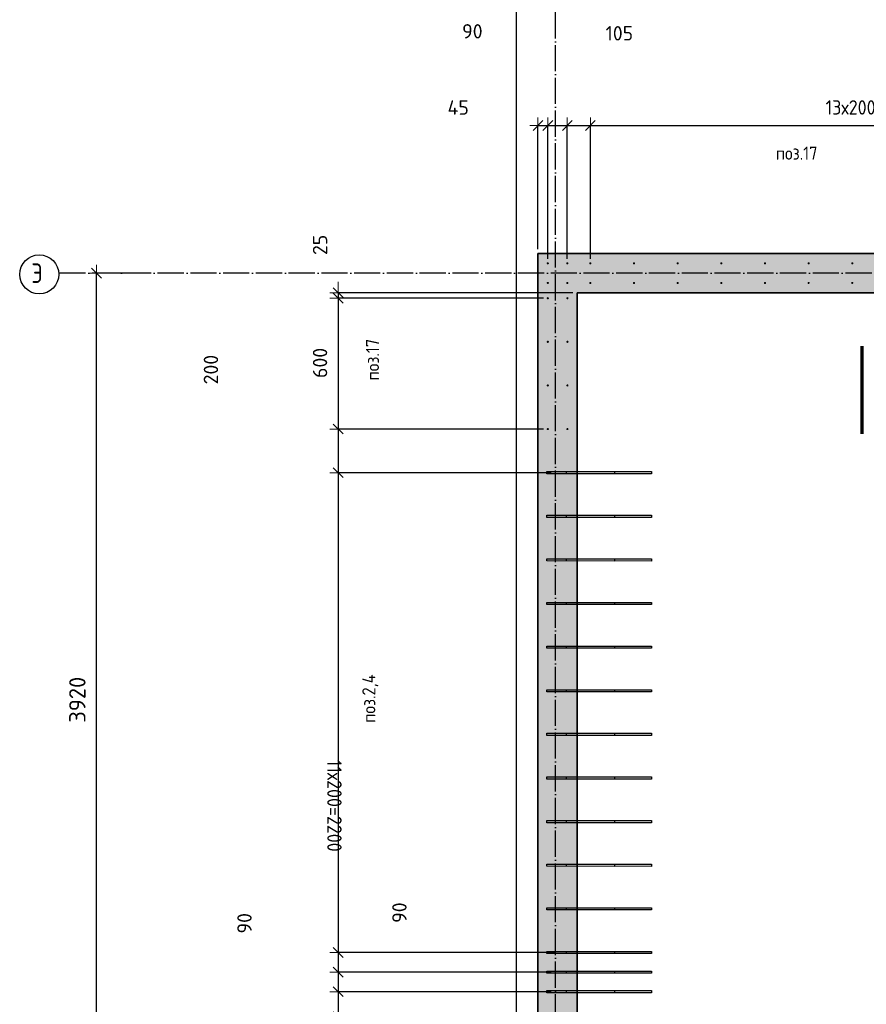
# Model space of a CAD drawing. Header units: millimetres. Extents: x 6386 to 94758, y 48049 to 71352.
# Tile 8 of 38: x 35945 to 39824, y 57827 to 62342. Entities that reach past the tile are written whole.
import ezdxf

# ---------------------------------------------------------------- set-up
doc = ezdxf.new("R2010")
doc.units = ezdxf.units.MM
doc.header["$PDMODE"] = 65
for name, pattern in [('______11', [150, 120, -15, 0, -15]), ('______3', [150, 120, -30]), ('______5', [330, 240, -30, 30, -30])]:
    doc.linetypes.add(name, pattern=pattern)
for name, color, linetype, lineweight in [('Standard', 7, 'Continuous', 25), ('Арм.стержн. вертикальными 1', 22, 'Continuous', 35), ('Балка_ общее', 7, '______3', 13), ('Обозначение разреза_ общее', 7, 'Continuous', 25), ('Размерная линия_ общее', 7, 'Continuous', 13)]:
    doc.layers.add(name, color=color, linetype=linetype, lineweight=lineweight)
doc.layers.add('Осевая линия_ общее', color=7, linetype='______5', lineweight=13, true_color=0xa0a0a0)
doc.styles.add('ISOCPEUR', font='ISOCPEUR')
doc.dimstyles.new('DIMSTYLE_3', dxfattribs={"dimtxt": 66, "dimasz": 75, "dimexe": 0, "dimexo": 0, "dimgap": 33, "dimtad": 2, "dimdec": 0, "dimrnd": 5, "dimzin": 12, "dimdsep": 46, "dimtxsty": 'ISOCPEUR', "dimblk1": 'ALL_ML_STRICH', "dimblk2": 'ALL_ML_STRICH', "dimsah": 1, "dimcen": 0, "dimclrd": 7, "dimclre": 256, "dimclrt": 7, "dimadec": 0, "dimazin": 0, "dimtfac": 1, "dimtdec": 0, "dimtix": 1, "dimtmove": 2, "dimatfit": 3, "dimfxl": 0, "dimtvp": 1.2, "dimtzin": 0, "dimlwd": 0, "dimlwe": -3, "dimarcsym": 0})
doc.dimstyles.new('DIMSTYLE_6', dxfattribs={"dimtxt": 75, "dimasz": 75, "dimexe": 0, "dimexo": 0, "dimgap": 37.5, "dimtad": 2, "dimdec": 0, "dimrnd": 5, "dimzin": 12, "dimdsep": 46, "dimtxsty": 'ISOCPEUR', "dimblk1": 'ALL_ML_STRICH', "dimblk2": 'ALL_ML_STRICH', "dimsah": 1, "dimcen": 0, "dimclrd": 7, "dimclre": 256, "dimclrt": 7, "dimadec": 0, "dimazin": 0, "dimtfac": 1, "dimtdec": 0, "dimtix": 1, "dimtmove": 2, "dimatfit": 3, "dimfxl": 0, "dimtzin": 0, "dimlwd": 0, "dimlwe": -3, "dimarcsym": 0})
doc.dimstyles.new('DIMSTYLE_7', dxfattribs={"dimtxt": 66, "dimasz": 75, "dimexe": 0, "dimexo": 0, "dimgap": 33, "dimtad": 2, "dimdec": 0, "dimrnd": 5, "dimzin": 12, "dimdsep": 46, "dimtxsty": 'ISOCPEUR', "dimblk1": 'ALL_ML_STRICH', "dimblk2": 'ALL_ML_STRICH', "dimsah": 1, "dimcen": 0, "dimclrd": 7, "dimclre": 256, "dimclrt": 7, "dimadec": 0, "dimazin": 0, "dimtfac": 1, "dimtdec": 0, "dimtix": 1, "dimtmove": 2, "dimatfit": 3, "dimfxl": 0, "dimtzin": 0, "dimlwd": 0, "dimlwe": -3, "dimarcsym": 0})

# ---------------------------------------------------------------- blocks, each defined once
blk = doc.blocks.new('ALL_ML_STRICH')
at = {"color": 0, "linetype": 'ByBlock', "lineweight": -2}
for p, q in [((-1, 0), (0.5, 0)), ((-0.3, -0.3), (0.3, 0.3)), ((0, -0.5), (0, 0.5))]:
    blk.add_line(p, q, dxfattribs=at)
blk = doc.blocks.new('*D23')
at = {"layer": 'DEFPOINTS', "color": 7, "linetype": 'Continuous', "lineweight": 13, "transparency": 33554687}
for p in [(36463.5, 61180), (36296.9, 57260), (36374.1, 57260)]:
    blk.add_point(p, dxfattribs=at)
at = {"layer": 'Балка_ общее', "color": 251, "linetype": 'Continuous', "lineweight": -2, "true_color": 0x656565, "transparency": 33554687}
for p, q in [((36453.5, 61180), (36296.9, 61180)), ((36364.1, 57260), (36296.9, 57260))]:
    blk.add_line(p, q, dxfattribs=at)
at = {"layer": 'Балка_ общее', "color": 7, "linetype": 'Continuous', "lineweight": -2, "transparency": 33554687}
blk.add_line((36296.9, 57260), (36296.9, 61180), dxfattribs=at)
at = {"layer": 'Балка_ общее', "color": 7, "linetype": 'Continuous', "lineweight": 13, "transparency": 33554687, "xscale": 75, "yscale": 75, "zscale": 75}
for p, rotation in [((36296.9, 61180), 90), ((36296.9, 57260), 270)]:
    blk.add_blockref('ALL_ML_STRICH', p, dxfattribs=dict(at, rotation=rotation))
at = {"layer": 'Балка_ общее', "color": 7, "linetype": 'Continuous', "lineweight": 13, "transparency": 33554687, "insert": (36209.4, 59223.7), "char_height": 75, "width": 300, "attachment_point": 5, "rotation": 90, "style": 'ISOCPEUR'}
blk.add_mtext('\\A1;{3920}', dxfattribs=at)
blk = doc.blocks.new('*D59')
at = {"layer": 'DEFPOINTS', "color": 7, "linetype": 'Continuous', "lineweight": 13, "transparency": 33554687}
for p in [(38320, 61856.8), (38320, 61270), (38365, 61225)]:
    blk.add_point(p, dxfattribs=at)
at = {"layer": 'Размерная линия_ общее', "color": 253, "linetype": 'Continuous', "lineweight": -2, "true_color": 0xa0a0a0, "transparency": 33554687}
for p, q in [((38320, 61290), (38320, 61856.8)), ((38365, 61245), (38365, 61856.8))]:
    blk.add_line(p, q, dxfattribs=at)
at = {"layer": 'Размерная линия_ общее', "color": 7, "linetype": 'Continuous', "lineweight": -2, "transparency": 33554687}
blk.add_line((38320, 61856.8), (38365, 61856.8), dxfattribs=at)
at = {"layer": 'Размерная линия_ общее', "color": 7, "linetype": 'Continuous', "lineweight": 13, "transparency": 33554687, "xscale": 75, "yscale": 75, "zscale": 75, "rotation": 180}
blk.add_blockref('ALL_ML_STRICH', (38320, 61856.8), dxfattribs=at)
at = {"layer": 'Размерная линия_ общее', "color": 7, "linetype": 'Continuous', "lineweight": 13, "transparency": 33554687, "xscale": 75, "yscale": 75, "zscale": 75}
blk.add_blockref('ALL_ML_STRICH', (38365, 61856.8), dxfattribs=at)
at = {"layer": 'Размерная линия_ общее', "color": 7, "linetype": 'Continuous', "lineweight": 13, "transparency": 33554687, "insert": (37954.5, 61939.3), "char_height": 66, "width": 132, "attachment_point": 5, "style": 'ISOCPEUR'}
blk.add_mtext('\\A1;{45}', dxfattribs=at)
blk = doc.blocks.new('*D60')
at = {"layer": 'DEFPOINTS', "color": 7, "linetype": 'Continuous', "lineweight": 13, "transparency": 33554687}
for p in [(38365, 61856.8), (38365, 61225), (38454.5, 61225)]:
    blk.add_point(p, dxfattribs=at)
at = {"layer": 'Размерная линия_ общее', "color": 253, "linetype": 'Continuous', "lineweight": -2, "true_color": 0xa0a0a0, "transparency": 33554687}
for p, q in [((38365, 61245), (38365, 61856.8)), ((38454.5, 61245), (38454.5, 61856.8))]:
    blk.add_line(p, q, dxfattribs=at)
at = {"layer": 'Размерная линия_ общее', "color": 7, "linetype": 'Continuous', "lineweight": -2, "transparency": 33554687}
blk.add_line((38365, 61856.8), (38454.5, 61856.8), dxfattribs=at)
at = {"layer": 'Размерная линия_ общее', "color": 7, "linetype": 'Continuous', "lineweight": 13, "transparency": 33554687, "xscale": 75, "yscale": 75, "zscale": 75, "rotation": 180}
blk.add_blockref('ALL_ML_STRICH', (38365, 61856.8), dxfattribs=at)
at = {"layer": 'Размерная линия_ общее', "color": 7, "linetype": 'Continuous', "lineweight": 13, "transparency": 33554687, "xscale": 75, "yscale": 75, "zscale": 75}
blk.add_blockref('ALL_ML_STRICH', (38454.5, 61856.8), dxfattribs=at)
at = {"layer": 'Размерная линия_ общее', "color": 7, "linetype": 'Continuous', "lineweight": 13, "transparency": 33554687, "insert": (38019.3, 62288.8), "char_height": 66, "width": 132, "attachment_point": 5, "style": 'ISOCPEUR'}
blk.add_mtext('\\A1;{90}', dxfattribs=at)
blk = doc.blocks.new('*D61')
at = {"layer": 'DEFPOINTS', "color": 7, "linetype": 'Continuous', "lineweight": 13, "transparency": 33554687}
for p in [(38454.5, 61856.8), (38454.5, 61225), (38560, 61225)]:
    blk.add_point(p, dxfattribs=at)
at = {"layer": 'Размерная линия_ общее', "color": 253, "linetype": 'Continuous', "lineweight": -2, "true_color": 0xa0a0a0, "transparency": 33554687}
for p, q in [((38454.5, 61245), (38454.5, 61856.8)), ((38560, 61245), (38560, 61856.8))]:
    blk.add_line(p, q, dxfattribs=at)
at = {"layer": 'Размерная линия_ общее', "color": 7, "linetype": 'Continuous', "lineweight": -2, "transparency": 33554687}
blk.add_line((38454.5, 61856.8), (38560, 61856.8), dxfattribs=at)
at = {"layer": 'Размерная линия_ общее', "color": 7, "linetype": 'Continuous', "lineweight": 13, "transparency": 33554687, "xscale": 75, "yscale": 75, "zscale": 75, "rotation": 180}
blk.add_blockref('ALL_ML_STRICH', (38454.5, 61856.8), dxfattribs=at)
at = {"layer": 'Размерная линия_ общее', "color": 7, "linetype": 'Continuous', "lineweight": 13, "transparency": 33554687, "xscale": 75, "yscale": 75, "zscale": 75}
blk.add_blockref('ALL_ML_STRICH', (38560, 61856.8), dxfattribs=at)
at = {"layer": 'Размерная линия_ общее', "color": 7, "linetype": 'Continuous', "lineweight": 13, "transparency": 33554687, "insert": (38693, 62279.8), "char_height": 66, "width": 198, "attachment_point": 5, "style": 'ISOCPEUR'}
blk.add_mtext('\\A1;{105}', dxfattribs=at)
blk = doc.blocks.new('*D62')
at = {"layer": 'DEFPOINTS', "color": 7, "linetype": 'Continuous', "lineweight": 13, "transparency": 33554687}
for p in [(38560, 61856.8), (38560, 61225), (41160, 61225)]:
    blk.add_point(p, dxfattribs=at)
at = {"layer": 'Размерная линия_ общее', "color": 253, "linetype": 'Continuous', "lineweight": -2, "true_color": 0xa0a0a0, "transparency": 33554687}
for p, q in [((38560, 61245), (38560, 61856.8)), ((41160, 61245), (41160, 61856.8))]:
    blk.add_line(p, q, dxfattribs=at)
at = {"layer": 'Размерная линия_ общее', "color": 7, "linetype": 'Continuous', "lineweight": -2, "transparency": 33554687}
blk.add_line((38560, 61856.8), (41160, 61856.8), dxfattribs=at)
at = {"layer": 'Размерная линия_ общее', "color": 7, "linetype": 'Continuous', "lineweight": 13, "transparency": 33554687, "xscale": 75, "yscale": 75, "zscale": 75, "rotation": 180}
blk.add_blockref('ALL_ML_STRICH', (38560, 61856.8), dxfattribs=at)
at = {"layer": 'Размерная линия_ общее', "color": 7, "linetype": 'Continuous', "lineweight": 13, "transparency": 33554687, "xscale": 75, "yscale": 75, "zscale": 75}
blk.add_blockref('ALL_ML_STRICH', (41160, 61856.8), dxfattribs=at)
at = {"layer": 'Размерная линия_ общее', "color": 7, "linetype": 'Continuous', "lineweight": 13, "transparency": 33554687, "insert": (39638, 61972.8), "char_height": 66, "width": 3.3, "attachment_point": 1, "line_spacing_factor": 0.60241, "style": 'ISOCPEUR'}
blk.add_mtext('\\W0.91;13х200=2600', dxfattribs=at)
blk = doc.blocks.new('*D67')
at = {"layer": 'DEFPOINTS', "color": 7, "linetype": 'Continuous', "lineweight": 13, "transparency": 33554687}
for p in [(37404.4, 61090), (38500, 61090), (38365.1, 61065)]:
    blk.add_point(p, dxfattribs=at)
at = {"layer": 'Размерная линия_ общее', "color": 253, "linetype": 'Continuous', "lineweight": -2, "true_color": 0xa0a0a0, "transparency": 33554687}
for p, q in [((38480, 61090), (37404.4, 61090)), ((38345.1, 61065), (37404.4, 61065))]:
    blk.add_line(p, q, dxfattribs=at)
at = {"layer": 'Размерная линия_ общее', "color": 7, "linetype": 'Continuous', "lineweight": -2, "transparency": 33554687}
blk.add_line((37404.4, 61090), (37404.4, 61065), dxfattribs=at)
at = {"layer": 'Размерная линия_ общее', "color": 7, "linetype": 'Continuous', "lineweight": 13, "transparency": 33554687, "xscale": 75, "yscale": 75, "zscale": 75}
for p, rotation in [((37404.4, 61065), 270), ((37404.4, 61090), 90)]:
    blk.add_blockref('ALL_ML_STRICH', p, dxfattribs=dict(at, rotation=rotation))
at = {"layer": 'Размерная линия_ общее', "color": 7, "linetype": 'Continuous', "lineweight": 13, "transparency": 33554687, "insert": (37321.4, 61309.6), "char_height": 66, "width": 132, "attachment_point": 5, "rotation": 90, "style": 'ISOCPEUR'}
blk.add_mtext('\\A1;{25}', dxfattribs=at)
blk = doc.blocks.new('*D68')
at = {"layer": 'DEFPOINTS', "color": 7, "linetype": 'Continuous', "lineweight": 13, "transparency": 33554687}
for p in [(37404.4, 61065), (38365.1, 61065), (38365.1, 60465)]:
    blk.add_point(p, dxfattribs=at)
at = {"layer": 'Размерная линия_ общее', "color": 253, "linetype": 'Continuous', "lineweight": -2, "true_color": 0xa0a0a0, "transparency": 33554687}
for p, q in [((38345.1, 61065), (37404.4, 61065)), ((38345.1, 60465), (37404.4, 60465))]:
    blk.add_line(p, q, dxfattribs=at)
at = {"layer": 'Размерная линия_ общее', "color": 7, "linetype": 'Continuous', "lineweight": -2, "transparency": 33554687}
blk.add_line((37404.4, 61065), (37404.4, 60465), dxfattribs=at)
at = {"layer": 'Размерная линия_ общее', "color": 7, "linetype": 'Continuous', "lineweight": 13, "transparency": 33554687, "xscale": 75, "yscale": 75, "zscale": 75}
for p, rotation in [((37404.4, 61065), 90), ((37404.4, 60465), 270)]:
    blk.add_blockref('ALL_ML_STRICH', p, dxfattribs=dict(at, rotation=rotation))
at = {"layer": 'Размерная линия_ общее', "color": 7, "linetype": 'Continuous', "lineweight": 13, "transparency": 33554687, "insert": (37321.4, 60768.3), "char_height": 66, "width": 198, "attachment_point": 5, "rotation": 90, "style": 'ISOCPEUR'}
blk.add_mtext('\\A1;{600}', dxfattribs=at)
blk = doc.blocks.new('*D69')
at = {"layer": 'DEFPOINTS', "color": 7, "linetype": 'Continuous', "lineweight": 13, "transparency": 33554687}
for p in [(37404.4, 60465), (38365.1, 60465), (38400, 60265)]:
    blk.add_point(p, dxfattribs=at)
at = {"layer": 'Размерная линия_ общее', "color": 253, "linetype": 'Continuous', "lineweight": -2, "true_color": 0xa0a0a0, "transparency": 33554687}
for p, q in [((38345.1, 60465), (37404.4, 60465)), ((38380, 60265), (37404.4, 60265))]:
    blk.add_line(p, q, dxfattribs=at)
at = {"layer": 'Размерная линия_ общее', "color": 7, "linetype": 'Continuous', "lineweight": -2, "transparency": 33554687}
blk.add_line((37404.4, 60465), (37404.4, 60265), dxfattribs=at)
at = {"layer": 'Размерная линия_ общее', "color": 7, "linetype": 'Continuous', "lineweight": 13, "transparency": 33554687, "xscale": 75, "yscale": 75, "zscale": 75}
for p, rotation in [((37404.4, 60465), 90), ((37404.4, 60265), 270)]:
    blk.add_blockref('ALL_ML_STRICH', p, dxfattribs=dict(at, rotation=rotation))
at = {"layer": 'Размерная линия_ общее', "color": 7, "linetype": 'Continuous', "lineweight": 13, "transparency": 33554687, "insert": (36821.4, 60737.6), "char_height": 66, "width": 198, "attachment_point": 5, "rotation": 90, "style": 'ISOCPEUR'}
blk.add_mtext('\\A1;{200}', dxfattribs=at)
blk = doc.blocks.new('*D70')
at = {"layer": 'DEFPOINTS', "color": 7, "linetype": 'Continuous', "lineweight": 13, "transparency": 33554687}
for p in [(37404.4, 60265), (38400, 60265), (38421, 58065)]:
    blk.add_point(p, dxfattribs=at)
at = {"layer": 'Размерная линия_ общее', "color": 253, "linetype": 'Continuous', "lineweight": -2, "true_color": 0xa0a0a0, "transparency": 33554687}
for p, q in [((38380, 60265), (37404.4, 60265)), ((38401, 58065), (37404.4, 58065))]:
    blk.add_line(p, q, dxfattribs=at)
at = {"layer": 'Размерная линия_ общее', "color": 7, "linetype": 'Continuous', "lineweight": -2, "transparency": 33554687}
blk.add_line((37404.4, 60265), (37404.4, 58065), dxfattribs=at)
at = {"layer": 'Размерная линия_ общее', "color": 7, "linetype": 'Continuous', "lineweight": 13, "transparency": 33554687, "xscale": 75, "yscale": 75, "zscale": 75}
for p, rotation in [((37404.4, 60265), 90), ((37404.4, 58065), 270)]:
    blk.add_blockref('ALL_ML_STRICH', p, dxfattribs=dict(at, rotation=rotation))
at = {"layer": 'Размерная линия_ общее', "color": 7, "linetype": 'Continuous', "lineweight": 13, "transparency": 33554687, "insert": (37420.4, 58949), "char_height": 66, "width": 3.3, "attachment_point": 1, "rotation": 270, "line_spacing_factor": 0.60241, "style": 'ISOCPEUR'}
blk.add_mtext('\\W0.91;11х200=2200', dxfattribs=at)
blk = doc.blocks.new('*D71')
at = {"layer": 'DEFPOINTS', "color": 7, "linetype": 'Continuous', "lineweight": 13, "transparency": 33554687}
for p in [(37404.4, 58065), (38421, 58065), (38400, 57974.5)]:
    blk.add_point(p, dxfattribs=at)
at = {"layer": 'Размерная линия_ общее', "color": 253, "linetype": 'Continuous', "lineweight": -2, "true_color": 0xa0a0a0, "transparency": 33554687}
for p, q in [((38401, 58065), (37404.4, 58065)), ((38380, 57974.5), (37404.4, 57974.5))]:
    blk.add_line(p, q, dxfattribs=at)
at = {"layer": 'Размерная линия_ общее', "color": 7, "linetype": 'Continuous', "lineweight": -2, "transparency": 33554687}
blk.add_line((37404.4, 58065), (37404.4, 57974.5), dxfattribs=at)
at = {"layer": 'Размерная линия_ общее', "color": 7, "linetype": 'Continuous', "lineweight": 13, "transparency": 33554687, "xscale": 75, "yscale": 75, "zscale": 75}
for p, rotation in [((37404.4, 58065), 90), ((37404.4, 57974.5), 270)]:
    blk.add_blockref('ALL_ML_STRICH', p, dxfattribs=dict(at, rotation=rotation))
at = {"layer": 'Размерная линия_ общее', "color": 7, "linetype": 'Continuous', "lineweight": 13, "transparency": 33554687, "insert": (37685.2, 58247.6), "char_height": 66, "width": 132, "attachment_point": 5, "rotation": 90, "style": 'ISOCPEUR'}
blk.add_mtext('\\A1;{90}', dxfattribs=at)
blk = doc.blocks.new('*D72')
at = {"layer": 'DEFPOINTS', "color": 7, "linetype": 'Continuous', "lineweight": 13, "transparency": 33554687}
for p in [(37404.4, 57974.5), (38400, 57974.5), (38400, 57885)]:
    blk.add_point(p, dxfattribs=at)
at = {"layer": 'Размерная линия_ общее', "color": 253, "linetype": 'Continuous', "lineweight": -2, "true_color": 0xa0a0a0, "transparency": 33554687}
for p, q in [((38380, 57974.5), (37404.4, 57974.5)), ((38380, 57885), (37404.4, 57885))]:
    blk.add_line(p, q, dxfattribs=at)
at = {"layer": 'Размерная линия_ общее', "color": 7, "linetype": 'Continuous', "lineweight": -2, "transparency": 33554687}
blk.add_line((37404.4, 57974.5), (37404.4, 57885), dxfattribs=at)
at = {"layer": 'Размерная линия_ общее', "color": 7, "linetype": 'Continuous', "lineweight": 13, "transparency": 33554687, "xscale": 75, "yscale": 75, "zscale": 75}
for p, rotation in [((37404.4, 57974.5), 90), ((37404.4, 57885), 270)]:
    blk.add_blockref('ALL_ML_STRICH', p, dxfattribs=dict(at, rotation=rotation))
at = {"layer": 'Размерная линия_ общее', "color": 7, "linetype": 'Continuous', "lineweight": 13, "transparency": 33554687, "insert": (36975.2, 58198.8), "char_height": 66, "width": 132, "attachment_point": 5, "rotation": 90, "style": 'ISOCPEUR'}
blk.add_mtext('\\A1;{90}', dxfattribs=at)
blk = doc.blocks.new('*D73')
at = {"layer": 'DEFPOINTS', "color": 7, "linetype": 'Continuous', "lineweight": 13, "transparency": 33554687}
for p in [(37404.4, 57885), (38400, 57885), (38365, 57769.5)]:
    blk.add_point(p, dxfattribs=at)
at = {"layer": 'Размерная линия_ общее', "color": 253, "linetype": 'Continuous', "lineweight": -2, "true_color": 0xa0a0a0, "transparency": 33554687}
for p, q in [((38380, 57885), (37404.4, 57885)), ((38345, 57769.5), (37404.4, 57769.5))]:
    blk.add_line(p, q, dxfattribs=at)
at = {"layer": 'Размерная линия_ общее', "color": 7, "linetype": 'Continuous', "lineweight": -2, "transparency": 33554687}
blk.add_line((37404.4, 57885), (37404.4, 57769.5), dxfattribs=at)
at = {"layer": 'Размерная линия_ общее', "color": 7, "linetype": 'Continuous', "lineweight": 13, "transparency": 33554687, "xscale": 75, "yscale": 75, "zscale": 75}
for p, rotation in [((37404.4, 57885), 90), ((37404.4, 57769.5), 270)]:
    blk.add_blockref('ALL_ML_STRICH', p, dxfattribs=dict(at, rotation=rotation))
at = {"layer": 'Размерная линия_ общее', "color": 7, "linetype": 'Continuous', "lineweight": 13, "transparency": 33554687, "insert": (36944.3, 57453.8), "char_height": 66, "width": 198, "attachment_point": 5, "rotation": 90, "style": 'ISOCPEUR'}
blk.add_mtext('\\A1;{115}', dxfattribs=at)

msp = doc.modelspace()

# ---------------------------------------------------------------- hatches: boundary and pattern name
at = {"linetype": 'Continuous', "lineweight": 13, "transparency": 33554687}
msp.add_hatch(color=7, dxfattribs=at).paths.add_polyline_path([(38320, 56140), (38500, 56140), (38500, 61090), (38320, 61090)])
at = {"layer": 'Арм.стержн. вертикальными 1', "linetype": 'Continuous', "lineweight": 50, "transparency": 33554687}
for points in [[(38370, 61225), (38369.6, 61226.9), (38368.5, 61228.5), (38366.9, 61229.6), (38365, 61230), (38363.1, 61229.6), (38361.4, 61228.5), (38360.4, 61226.9), (38360, 61225), (38360.4, 61223.1), (38361.4, 61221.5), (38363.1, 61220.4), (38365, 61220), (38366.9, 61220.4), (38368.5, 61221.5), (38369.6, 61223.1)], [(38459.5, 61225), (38459.1, 61226.9), (38458, 61228.5), (38456.4, 61229.6), (38454.5, 61230), (38452.6, 61229.6), (38451, 61228.5), (38449.9, 61226.9), (38449.5, 61225), (38449.9, 61223.1), (38451, 61221.5), (38452.6, 61220.4), (38454.5, 61220), (38456.4, 61220.4), (38458, 61221.5), (38459.1, 61223.1)], [(38565, 61225), (38564.6, 61226.9), (38563.5, 61228.5), (38561.9, 61229.6), (38560, 61230), (38558.1, 61229.6), (38556.5, 61228.5), (38555.4, 61226.9), (38555, 61225), (38555.4, 61223.1), (38556.5, 61221.5), (38558.1, 61220.4), (38560, 61220), (38561.9, 61220.4), (38563.5, 61221.5), (38564.6, 61223.1)], [(38765, 61225), (38764.6, 61226.9), (38763.5, 61228.5), (38761.9, 61229.6), (38760, 61230), (38758.1, 61229.6), (38756.5, 61228.5), (38755.4, 61226.9), (38755, 61225), (38755.4, 61223.1), (38756.5, 61221.5), (38758.1, 61220.4), (38760, 61220), (38761.9, 61220.4), (38763.5, 61221.5), (38764.6, 61223.1)], [(38965, 61225), (38964.6, 61226.9), (38963.5, 61228.5), (38961.9, 61229.6), (38960, 61230), (38958.1, 61229.6), (38956.5, 61228.5), (38955.4, 61226.9), (38955, 61225), (38955.4, 61223.1), (38956.5, 61221.5), (38958.1, 61220.4), (38960, 61220), (38961.9, 61220.4), (38963.5, 61221.5), (38964.6, 61223.1)], [(39165, 61225), (39164.6, 61226.9), (39163.5, 61228.5), (39161.9, 61229.6), (39160, 61230), (39158.1, 61229.6), (39156.5, 61228.5), (39155.4, 61226.9), (39155, 61225), (39155.4, 61223.1), (39156.5, 61221.5), (39158.1, 61220.4), (39160, 61220), (39161.9, 61220.4), (39163.5, 61221.5), (39164.6, 61223.1)], [(39365, 61225), (39364.6, 61226.9), (39363.5, 61228.5), (39361.9, 61229.6), (39360, 61230), (39358.1, 61229.6), (39356.5, 61228.5), (39355.4, 61226.9), (39355, 61225), (39355.4, 61223.1), (39356.5, 61221.5), (39358.1, 61220.4), (39360, 61220), (39361.9, 61220.4), (39363.5, 61221.5), (39364.6, 61223.1)], [(39565, 61225), (39564.6, 61226.9), (39563.5, 61228.5), (39561.9, 61229.6), (39560, 61230), (39558.1, 61229.6), (39556.5, 61228.5), (39555.4, 61226.9), (39555, 61225), (39555.4, 61223.1), (39556.5, 61221.5), (39558.1, 61220.4), (39560, 61220), (39561.9, 61220.4), (39563.5, 61221.5), (39564.6, 61223.1)], [(39765, 61225), (39764.6, 61226.9), (39763.5, 61228.5), (39761.9, 61229.6), (39760, 61230), (39758.1, 61229.6), (39756.5, 61228.5), (39755.4, 61226.9), (39755, 61225), (39755.4, 61223.1), (39756.5, 61221.5), (39758.1, 61220.4), (39760, 61220), (39761.9, 61220.4), (39763.5, 61221.5), (39764.6, 61223.1)], [(38370, 61135), (38369.6, 61136.9), (38368.5, 61138.5), (38366.9, 61139.6), (38365, 61140), (38363.1, 61139.6), (38361.4, 61138.5), (38360.4, 61136.9), (38360, 61135), (38360.4, 61133.1), (38361.4, 61131.5), (38363.1, 61130.4), (38365, 61130), (38366.9, 61130.4), (38368.5, 61131.5), (38369.6, 61133.1)], [(38459.5, 61135), (38459.1, 61136.9), (38458, 61138.5), (38456.4, 61139.6), (38454.5, 61140), (38452.6, 61139.6), (38451, 61138.5), (38449.9, 61136.9), (38449.5, 61135), (38449.9, 61133.1), (38451, 61131.5), (38452.6, 61130.4), (38454.5, 61130), (38456.4, 61130.4), (38458, 61131.5), (38459.1, 61133.1)], [(38565, 61135), (38564.6, 61136.9), (38563.5, 61138.5), (38561.9, 61139.6), (38560, 61140), (38558.1, 61139.6), (38556.5, 61138.5), (38555.4, 61136.9), (38555, 61135), (38555.4, 61133.1), (38556.5, 61131.5), (38558.1, 61130.4), (38560, 61130), (38561.9, 61130.4), (38563.5, 61131.5), (38564.6, 61133.1)], [(38765, 61135), (38764.6, 61136.9), (38763.5, 61138.5), (38761.9, 61139.6), (38760, 61140), (38758.1, 61139.6), (38756.5, 61138.5), (38755.4, 61136.9), (38755, 61135), (38755.4, 61133.1), (38756.5, 61131.5), (38758.1, 61130.4), (38760, 61130), (38761.9, 61130.4), (38763.5, 61131.5), (38764.6, 61133.1)], [(38965, 61135), (38964.6, 61136.9), (38963.5, 61138.5), (38961.9, 61139.6), (38960, 61140), (38958.1, 61139.6), (38956.5, 61138.5), (38955.4, 61136.9), (38955, 61135), (38955.4, 61133.1), (38956.5, 61131.5), (38958.1, 61130.4), (38960, 61130), (38961.9, 61130.4), (38963.5, 61131.5), (38964.6, 61133.1)], [(39165, 61135), (39164.6, 61136.9), (39163.5, 61138.5), (39161.9, 61139.6), (39160, 61140), (39158.1, 61139.6), (39156.5, 61138.5), (39155.4, 61136.9), (39155, 61135), (39155.4, 61133.1), (39156.5, 61131.5), (39158.1, 61130.4), (39160, 61130), (39161.9, 61130.4), (39163.5, 61131.5), (39164.6, 61133.1)], [(39365, 61135), (39364.6, 61136.9), (39363.5, 61138.5), (39361.9, 61139.6), (39360, 61140), (39358.1, 61139.6), (39356.5, 61138.5), (39355.4, 61136.9), (39355, 61135), (39355.4, 61133.1), (39356.5, 61131.5), (39358.1, 61130.4), (39360, 61130), (39361.9, 61130.4), (39363.5, 61131.5), (39364.6, 61133.1)], [(39565, 61135), (39564.6, 61136.9), (39563.5, 61138.5), (39561.9, 61139.6), (39560, 61140), (39558.1, 61139.6), (39556.5, 61138.5), (39555.4, 61136.9), (39555, 61135), (39555.4, 61133.1), (39556.5, 61131.5), (39558.1, 61130.4), (39560, 61130), (39561.9, 61130.4), (39563.5, 61131.5), (39564.6, 61133.1)], [(39765, 61135), (39764.6, 61136.9), (39763.5, 61138.5), (39761.9, 61139.6), (39760, 61140), (39758.1, 61139.6), (39756.5, 61138.5), (39755.4, 61136.9), (39755, 61135), (39755.4, 61133.1), (39756.5, 61131.5), (39758.1, 61130.4), (39760, 61130), (39761.9, 61130.4), (39763.5, 61131.5), (39764.6, 61133.1)], [(38370.1, 61065), (38369.7, 61066.9), (38368.6, 61068.5), (38367, 61069.6), (38365.1, 61070), (38363.2, 61069.6), (38361.5, 61068.5), (38360.5, 61066.9), (38360.1, 61065), (38360.5, 61063.1), (38361.5, 61061.5), (38363.2, 61060.4), (38365.1, 61060), (38367, 61060.4), (38368.6, 61061.5), (38369.7, 61063.1)], [(38459.9, 61065), (38459.5, 61066.9), (38458.5, 61068.5), (38456.8, 61069.6), (38454.9, 61070), (38453, 61069.6), (38451.4, 61068.5), (38450.3, 61066.9), (38449.9, 61065), (38450.3, 61063.1), (38451.4, 61061.5), (38453, 61060.4), (38454.9, 61060), (38456.8, 61060.4), (38458.5, 61061.5), (38459.5, 61063.1)], [(38370.1, 60865), (38369.7, 60866.9), (38368.6, 60868.5), (38367, 60869.6), (38365.1, 60870), (38363.2, 60869.6), (38361.5, 60868.5), (38360.5, 60866.9), (38360.1, 60865), (38360.5, 60863.1), (38361.5, 60861.5), (38363.2, 60860.4), (38365.1, 60860), (38367, 60860.4), (38368.6, 60861.5), (38369.7, 60863.1)], [(38459.9, 60865), (38459.5, 60866.9), (38458.5, 60868.5), (38456.8, 60869.6), (38454.9, 60870), (38453, 60869.6), (38451.4, 60868.5), (38450.3, 60866.9), (38449.9, 60865), (38450.3, 60863.1), (38451.4, 60861.5), (38453, 60860.4), (38454.9, 60860), (38456.8, 60860.4), (38458.5, 60861.5), (38459.5, 60863.1)], [(38370.1, 60665), (38369.7, 60666.9), (38368.6, 60668.5), (38367, 60669.6), (38365.1, 60670), (38363.2, 60669.6), (38361.5, 60668.5), (38360.5, 60666.9), (38360.1, 60665), (38360.5, 60663.1), (38361.5, 60661.5), (38363.2, 60660.4), (38365.1, 60660), (38367, 60660.4), (38368.6, 60661.5), (38369.7, 60663.1)], [(38459.9, 60665), (38459.5, 60666.9), (38458.5, 60668.5), (38456.8, 60669.6), (38454.9, 60670), (38453, 60669.6), (38451.4, 60668.5), (38450.3, 60666.9), (38449.9, 60665), (38450.3, 60663.1), (38451.4, 60661.5), (38453, 60660.4), (38454.9, 60660), (38456.8, 60660.4), (38458.5, 60661.5), (38459.5, 60663.1)], [(38370.1, 60465), (38369.7, 60466.9), (38368.6, 60468.5), (38367, 60469.6), (38365.1, 60470), (38363.2, 60469.6), (38361.5, 60468.5), (38360.5, 60466.9), (38360.1, 60465), (38360.5, 60463.1), (38361.5, 60461.5), (38363.2, 60460.4), (38365.1, 60460), (38367, 60460.4), (38368.6, 60461.5), (38369.7, 60463.1)], [(38459.9, 60465), (38459.5, 60466.9), (38458.5, 60468.5), (38456.8, 60469.6), (38454.9, 60470), (38453, 60469.6), (38451.4, 60468.5), (38450.3, 60466.9), (38449.9, 60465), (38450.3, 60463.1), (38451.4, 60461.5), (38453, 60460.4), (38454.9, 60460), (38456.8, 60460.4), (38458.5, 60461.5), (38459.5, 60463.1)]]:
    msp.add_hatch(color=4, dxfattribs=at).paths.add_polyline_path(points)
at = {"layer": 'Размерная линия_ общее', "linetype": 'Continuous', "lineweight": 13, "transparency": 33554687}
msp.add_hatch(color=7, dxfattribs=at).paths.add_polyline_path([(44100, 61090), (44100, 61270), (38320, 61270), (38320, 61090)])

# ---------------------------------------------------------------- linework, layer by layer
at = {"color": 7, "linetype": 'Continuous', "lineweight": 35, "transparency": 33554687}
for p, q in [((38320, 56140), (38320, 61090)), ((38500, 61090), (38500, 56140))]:
    msp.add_line(p, q, dxfattribs=at)
at = {"layer": 'Standard', "color": 7, "linetype": 'Continuous', "lineweight": 25, "transparency": 33554687}
msp.add_lwpolyline([(38220, 53150), (44302, 53150), (44302, 68055.7), (38220, 68055.7), (38220, 53150)], dxfattribs=at)
at = {"layer": 'Арм.стержн. вертикальными 1', "color": 4, "linetype": 'Continuous', "lineweight": 25, "transparency": 33554687}
for points in [[(38360.1, 60270), (38670.1, 60269.8), (38670.1, 60259.8), (38360.1, 60260), (38360.1, 60270)], [(38450.4, 60270), (38840.4, 60269.8), (38840.4, 60259.8), (38450.4, 60260), (38450.4, 60270)], [(38360.1, 60070), (38670.1, 60069.8), (38670.1, 60059.8), (38360.1, 60060), (38360.1, 60070)], [(38450.4, 60070), (38840.4, 60069.8), (38840.4, 60059.8), (38450.4, 60060), (38450.4, 60070)], [(38360.1, 59870), (38670.1, 59869.8), (38670.1, 59859.8), (38360.1, 59860), (38360.1, 59870)], [(38450.4, 59870), (38840.4, 59869.8), (38840.4, 59859.8), (38450.4, 59860), (38450.4, 59870)], [(38360.1, 59670), (38670.1, 59669.8), (38670.1, 59659.8), (38360.1, 59660), (38360.1, 59670)], [(38450.4, 59670), (38840.4, 59669.8), (38840.4, 59659.8), (38450.4, 59660), (38450.4, 59670)], [(38360.1, 59470), (38670.1, 59469.8), (38670.1, 59459.8), (38360.1, 59460), (38360.1, 59470)], [(38450.4, 59470), (38840.4, 59469.8), (38840.4, 59459.8), (38450.4, 59460), (38450.4, 59470)], [(38360.1, 59270), (38670.1, 59269.8), (38670.1, 59259.8), (38360.1, 59260), (38360.1, 59270)], [(38450.4, 59270), (38840.4, 59269.8), (38840.4, 59259.8), (38450.4, 59260), (38450.4, 59270)], [(38360.1, 59070), (38670.1, 59069.8), (38670.1, 59059.8), (38360.1, 59060), (38360.1, 59070)], [(38450.4, 59070), (38840.4, 59069.8), (38840.4, 59059.8), (38450.4, 59060), (38450.4, 59070)], [(38360.1, 58870), (38670.1, 58869.8), (38670.1, 58859.8), (38360.1, 58860), (38360.1, 58870)], [(38450.4, 58870), (38840.4, 58869.8), (38840.4, 58859.8), (38450.4, 58860), (38450.4, 58870)], [(38360.1, 58670), (38670.1, 58669.8), (38670.1, 58659.8), (38360.1, 58660), (38360.1, 58670)], [(38450.4, 58670), (38840.4, 58669.8), (38840.4, 58659.8), (38450.4, 58660), (38450.4, 58670)], [(38360.1, 58470), (38670.1, 58469.8), (38670.1, 58459.8), (38360.1, 58460), (38360.1, 58470)], [(38450.4, 58470), (38840.4, 58469.8), (38840.4, 58459.8), (38450.4, 58460), (38450.4, 58470)], [(38360.1, 58270), (38670.1, 58269.8), (38670.1, 58259.8), (38360.1, 58260), (38360.1, 58270)], [(38450.4, 58270), (38840.4, 58269.8), (38840.4, 58259.8), (38450.4, 58260), (38450.4, 58270)], [(38360.1, 58070), (38670.1, 58069.8), (38670, 58059.8), (38360, 58060), (38360.1, 58070)], [(38450.4, 58070), (38840.4, 58069.8), (38840.4, 58059.8), (38450.4, 58060), (38450.4, 58070)], [(38360, 57979.6), (38670, 57979.4), (38670, 57969.4), (38360, 57969.6), (38360, 57979.6)], [(38450.4, 57979.6), (38840.4, 57979.4), (38840.4, 57969.4), (38450.4, 57969.6), (38450.4, 57979.6)], [(38360, 57890), (38670, 57889.8), (38670, 57879.8), (38360, 57880), (38360, 57890)], [(38450.4, 57890.1), (38840.4, 57889.8), (38840.4, 57879.8), (38450.4, 57880.1), (38450.4, 57890.1)]]:
    msp.add_lwpolyline(points, dxfattribs=at)
at = {"layer": 'Обозначение разреза_ общее', "color": 7, "linetype": 'Continuous', "lineweight": 70, "transparency": 33554687}
msp.add_line((39804.4, 60844.4), (39804.4, 60442.4), dxfattribs=at)
at = {"layer": 'Осевая линия_ общее', "color": 253, "linetype": '______11', "lineweight": -3, "true_color": 0xa0a0a0, "transparency": 33554687}
for p, q in [((38400, 53250), (38400, 63105.6)), ((44202, 61180), (36123.7, 61180)), ((44202, 61180), (36123.7, 61180))]:
    msp.add_line(p, q, dxfattribs=at)
at = {"layer": 'Осевая линия_ общее', "color": 7, "linetype": 'Continuous', "lineweight": -3, "transparency": 33554687}
msp.add_circle((36034.9, 61174.2), 89.6, dxfattribs=at)
msp.add_circle((36034.9, 61174.2), 89.6, dxfattribs=at)
at = {"layer": 'Размерная линия_ общее', "color": 7, "linetype": 'Continuous', "lineweight": 35, "transparency": 33554687}
for p, q in [((38320, 61090), (38320, 61270)), ((38320, 61270), (44100, 61270)), ((44100, 61090), (38500, 61090))]:
    msp.add_line(p, q, dxfattribs=at)

# ---------------------------------------------------------------- texts
at = {"layer": 'Standard', "color": 7, "linetype": 'Continuous', "lineweight": 25, "transparency": 33554687, "insert": (39505.3, 61730.1), "char_height": 60, "width": 218.147, "attachment_point": 5, "style": 'ISOCPEUR'}
msp.add_mtext('\\A1;{\\fISOCPEUR|i0|b0;\\H60.000000;\\W0.909091;\\C7;поз.17}\\P', dxfattribs=at)
at = {"layer": 'Standard', "color": 7, "linetype": 'Continuous', "lineweight": 25, "transparency": 33554687, "char_height": 60, "attachment_point": 5, "rotation": 90, "style": 'ISOCPEUR'}
for s, insert, width in [('\\A1;{\\fISOCPEUR|i0|b0;\\H60.000000;\\W0.909091;\\C7;поз.17}\\P', (37561.9, 60783.2), 218.147), ('\\A1;{\\fISOCPEUR|i0|b0;\\H60.000000;\\W0.909091;\\C7;поз.2,4}\\P', (37552, 59229), 255.124)]:
    msp.add_mtext(s, dxfattribs=dict(at, insert=insert, width=width))
at = {"layer": 'Осевая линия_ общее', "color": 7, "linetype": 'Continuous', "lineweight": -3, "transparency": 33554687, "insert": (35998.9, 61135), "char_height": 90, "width": 107.95, "attachment_point": 7, "style": 'ISOCPEUR'}
msp.add_mtext('\\W0.80;Э', dxfattribs=at)
msp.add_mtext('\\W0.80;Э', dxfattribs=at)

# ---------------------------------------------------------------- dimensions: what is measured, and where the dimension line sits
at = {"layer": 'Балка_ общее', "color": 7, "linetype": 'Continuous', "lineweight": 13, "transparency": 33554687}
dim = msp.add_linear_dim(base=(36296.9, 61180), p1=(36364.1, 57260), p2=(36453.5, 61180), angle=90, dimstyle='DIMSTYLE_6', override={"dimpost": '<>', "dimclrd": 7, "dimclre": 251, "dimclrt": 7, "dimlwd": 0, "dimlwe": 65533}, dxfattribs=at)
dim.commit()
dim.dimension.update_dxf_attribs({"geometry": '*D23', "text_midpoint": (36209.4, 59223.7), "dimtype": 160})
at = {"layer": 'Размерная линия_ общее', "color": 7, "linetype": 'Continuous', "lineweight": 13, "transparency": 33554687}
for base, p1, p2, picture, middle in [((38454.5034, 61856.7532), (38364.9721, 61244.9999), (38454.5034, 61244.9999), '*D60', (38019.314, 62288.7633)), ((38559.9973, 61856.7532), (38454.5034, 61244.9999), (38559.9973, 61244.9999), '*D61', (38693.0245, 62279.8091)), ((38365, 61856.8), (38320, 61290), (38365, 61245), '*D59', (37954.5, 61939.3))]:
    dim = msp.add_linear_dim(base=base, p1=p1, p2=p2, dimstyle='DIMSTYLE_3', override={"dimpost": '<>', "dimclrd": 7, "dimclre": 253, "dimclrt": 7, "dimlwd": 0, "dimlwe": 65533}, dxfattribs=at)
    dim.commit()
    dim.dimension.update_dxf_attribs({"geometry": picture, "text_midpoint": middle, "dimtype": 160})
dim = msp.add_linear_dim(base=(41160, 61856.8), p1=(38560, 61245), p2=(41160, 61245), text='\\W0.91;13х200=2600', dimstyle='DIMSTYLE_7', override={"dimpost": '<>', "dimclrd": 7, "dimclre": 253, "dimclrt": 7, "dimlwd": 0, "dimlwe": 65533}, dxfattribs=at)
dim.commit()
dim.dimension.update_dxf_attribs({"geometry": '*D62', "text_midpoint": (39860, 61889.8), "dimtype": 160})
for base, p1, p2, dimstyle, picture, middle in [((37404.4, 61065), (38480, 61090), (38345.1, 61065), 'DIMSTYLE_3', '*D67', (37321.4, 61309.6)), ((37404.4, 60465), (38345.1, 61065), (38345.1, 60465), 'DIMSTYLE_7', '*D68', (37321.4, 60768.3)), ((37404.4, 60265), (38345.1, 60465), (38380, 60265), 'DIMSTYLE_7', '*D69', (36821.4, 60737.6)), ((37404.372, 57974.5273), (38401.0385, 58064.9631), (38380, 57974.5273), 'DIMSTYLE_3', '*D71', (37685.2185, 58247.6477)), ((37404.372, 57884.996), (38380, 57974.5273), (38380, 57884.996), 'DIMSTYLE_3', '*D72', (36975.1739, 58198.7832)), ((37404.372, 57769.5034), (38380, 57884.996), (38344.9721, 57769.5034), 'DIMSTYLE_3', '*D73', (36944.3271, 57453.8288))]:
    dim = msp.add_linear_dim(base=base, p1=p1, p2=p2, angle=270, dimstyle=dimstyle, override={"dimpost": '<>', "dimclrd": 7, "dimclre": 253, "dimclrt": 7, "dimlwd": 0, "dimlwe": 65533}, dxfattribs=at)
    dim.commit()
    dim.dimension.update_dxf_attribs({"geometry": picture, "text_midpoint": middle, "dimtype": 160})
dim = msp.add_linear_dim(base=(37404.4, 58065), p1=(38380, 60265), p2=(38401, 58065), angle=270, text='\\W0.91;11х200=2200', dimstyle='DIMSTYLE_7', override={"dimpost": '<>', "dimclrd": 7, "dimclre": 253, "dimclrt": 7, "dimlwd": 0, "dimlwe": 65533}, dxfattribs=at)
dim.commit()
dim.dimension.update_dxf_attribs({"geometry": '*D70', "text_midpoint": (37371.4, 59165), "dimtype": 160})

doc.saveas('drawing.dxf')
